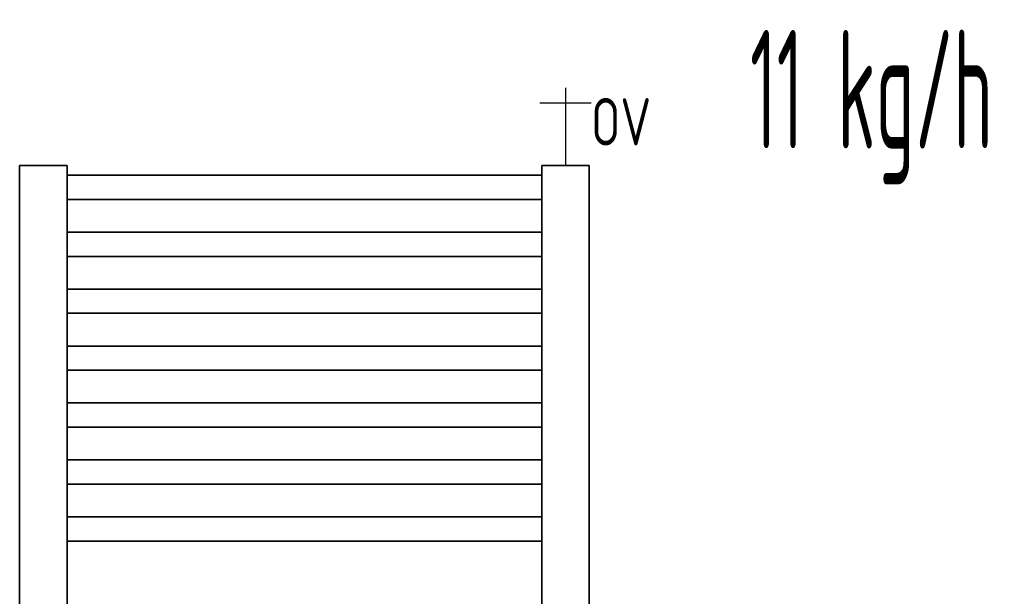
# Model space of a CAD drawing. Header units: millimetres. Extents: x 14365 to 105143, y -126377 to -22383.
# Tile 80 of 191: x 53613 to 54650, y -121918 to -121310. Entities that reach past the tile are written whole.
import ezdxf
from ezdxf.enums import TextEntityAlignment as Align

# ---------------------------------------------------------------- set-up
doc = ezdxf.new("R2010")
doc.units = ezdxf.units.MM
doc.linetypes.add('VERDECKT', pattern=[9.525, 6.35, -3.175])
for name, color, linetype, lineweight in [('JS_VYT_POPIS - OBECNĚ', 7, 'Continuous', 5), ('UT_SCHÉMA_POPIS', 7, 'VERDECKT', 5), ('UT_SCHÉMA_SYMBOLY', 7, 'Continuous', 25), ('UT_ZAŘÍZENÍ - OT', 3, 'Continuous', 35)]:
    doc.layers.add(name, color=color, linetype=linetype, lineweight=lineweight)
doc.styles.add('ISO 2.5', font='isocp.shx', dxfattribs={"width": 0.8, "height": 2.5})
doc.styles.add('VZT_POPIS', font='isocp.shx', dxfattribs={"width": 0.6, "height": 125})

msp = doc.modelspace()

# ---------------------------------------------------------------- linework, layer by layer
at = {"layer": 'UT_SCHÉMA_SYMBOLY'}
for p, q in [((54187.9, -121381.7), (54187.9, -121463.6)), ((54160.9, -121397.7), (54214.9, -121397.7))]:
    msp.add_line(p, q, dxfattribs=at)
at = {"layer": 'UT_ZAŘÍZENÍ - OT', "linetype": 'Continuous'}
for p, q in [((53662.9, -121463.6), (53612.9, -121463.6)), ((53612.9, -121463.6), (53612.9, -123283.6)), ((53662.9, -123283.6), (53662.9, -121463.6)), ((54212.9, -121463.6), (54162.9, -121463.6)), ((54162.9, -121463.6), (54162.9, -123283.6)), ((54212.9, -123283.6), (54212.9, -121463.6)), ((53662.9, -121473.8), (54162.9, -121473.8)), ((53662.9, -121473.8), (54162.9, -121473.8)), ((53662.9, -121473.8), (54162.9, -121473.8)), ((53662.9, -121473.8), (54162.9, -121473.8)), ((53662.9, -121473.8), (54162.9, -121473.8)), ((53662.9, -121473.8), (54162.9, -121473.8)), ((53662.9, -121473.8), (54162.9, -121473.8)), ((53662.9, -121473.8), (54162.9, -121473.8)), ((53662.9, -121473.8), (54162.9, -121473.8)), ((53662.9, -121473.8), (54162.9, -121473.8)), ((53662.9, -121473.8), (54162.9, -121473.8)), ((53662.9, -121473.8), (54162.9, -121473.8)), ((53662.9, -121473.8), (54162.9, -121473.8)), ((53662.9, -121473.8), (54162.9, -121473.8)), ((53662.9, -121473.8), (54162.9, -121473.8)), ((53662.9, -121473.8), (54162.9, -121473.8)), ((53662.9, -121473.8), (54162.9, -121473.8)), ((53662.9, -121473.8), (54162.9, -121473.8)), ((53662.9, -121473.8), (54162.9, -121473.8)), ((53662.9, -121473.8), (54162.9, -121473.8)), ((53662.9, -121473.8), (54162.9, -121473.8)), ((53662.9, -121473.8), (54162.9, -121473.8)), ((53662.9, -121473.8), (54162.9, -121473.8)), ((53662.9, -121473.8), (54162.9, -121473.8)), ((53662.9, -121473.8), (54162.9, -121473.8)), ((53662.9, -121473.8), (54162.9, -121473.8)), ((53662.9, -121473.8), (54162.9, -121473.8)), ((53662.9, -121473.8), (54162.9, -121473.8)), ((53662.9, -121473.8), (54162.9, -121473.8)), ((53662.9, -121473.8), (54162.9, -121473.8)), ((53662.9, -121473.8), (54162.9, -121473.8)), ((53662.9, -121473.8), (54162.9, -121473.8)), ((53662.9, -121473.8), (54162.9, -121473.8)), ((53662.9, -121473.8), (54162.9, -121473.8)), ((53662.9, -121499.3), (54162.9, -121499.3)), ((53662.9, -121499.3), (54162.9, -121499.3)), ((53662.9, -121499.3), (54162.9, -121499.3)), ((53662.9, -121499.3), (54162.9, -121499.3)), ((53662.9, -121499.3), (54162.9, -121499.3)), ((53662.9, -121499.3), (54162.9, -121499.3)), ((53662.9, -121499.3), (54162.9, -121499.3)), ((53662.9, -121499.3), (54162.9, -121499.3)), ((53662.9, -121499.3), (54162.9, -121499.3)), ((53662.9, -121499.3), (54162.9, -121499.3)), ((53662.9, -121499.3), (54162.9, -121499.3)), ((53662.9, -121499.3), (54162.9, -121499.3)), ((53662.9, -121499.3), (54162.9, -121499.3)), ((53662.9, -121499.3), (54162.9, -121499.3)), ((53662.9, -121499.3), (54162.9, -121499.3)), ((53662.9, -121499.3), (54162.9, -121499.3)), ((53662.9, -121499.3), (54162.9, -121499.3)), ((53662.9, -121499.3), (54162.9, -121499.3)), ((53662.9, -121499.3), (54162.9, -121499.3)), ((53662.9, -121499.3), (54162.9, -121499.3)), ((53662.9, -121499.3), (54162.9, -121499.3)), ((53662.9, -121499.3), (54162.9, -121499.3)), ((53662.9, -121499.3), (54162.9, -121499.3)), ((53662.9, -121499.3), (54162.9, -121499.3)), ((53662.9, -121499.3), (54162.9, -121499.3)), ((53662.9, -121499.3), (54162.9, -121499.3)), ((53662.9, -121499.3), (54162.9, -121499.3)), ((53662.9, -121499.3), (54162.9, -121499.3)), ((53662.9, -121499.3), (54162.9, -121499.3)), ((53662.9, -121499.3), (54162.9, -121499.3)), ((53662.9, -121499.3), (54162.9, -121499.3)), ((53662.9, -121499.3), (54162.9, -121499.3)), ((53662.9, -121499.3), (54162.9, -121499.3)), ((53662.9, -121499.3), (54162.9, -121499.3)), ((53662.9, -121533.8), (54162.9, -121533.8)), ((53662.9, -121533.8), (54162.9, -121533.8)), ((53662.9, -121533.8), (54162.9, -121533.8)), ((53662.9, -121533.8), (54162.9, -121533.8)), ((53662.9, -121533.8), (54162.9, -121533.8)), ((53662.9, -121533.8), (54162.9, -121533.8)), ((53662.9, -121533.8), (54162.9, -121533.8)), ((53662.9, -121533.8), (54162.9, -121533.8)), ((53662.9, -121533.8), (54162.9, -121533.8)), ((53662.9, -121533.8), (54162.9, -121533.8)), ((53662.9, -121533.8), (54162.9, -121533.8)), ((53662.9, -121533.8), (54162.9, -121533.8)), ((53662.9, -121533.8), (54162.9, -121533.8)), ((53662.9, -121533.8), (54162.9, -121533.8)), ((53662.9, -121533.8), (54162.9, -121533.8)), ((53662.9, -121533.8), (54162.9, -121533.8)), ((53662.9, -121533.8), (54162.9, -121533.8)), ((53662.9, -121533.8), (54162.9, -121533.8)), ((53662.9, -121533.8), (54162.9, -121533.8)), ((53662.9, -121533.8), (54162.9, -121533.8)), ((53662.9, -121533.8), (54162.9, -121533.8)), ((53662.9, -121533.8), (54162.9, -121533.8)), ((53662.9, -121533.8), (54162.9, -121533.8)), ((53662.9, -121533.8), (54162.9, -121533.8)), ((53662.9, -121533.8), (54162.9, -121533.8)), ((53662.9, -121533.8), (54162.9, -121533.8)), ((53662.9, -121533.8), (54162.9, -121533.8)), ((53662.9, -121533.8), (54162.9, -121533.8)), ((53662.9, -121533.8), (54162.9, -121533.8)), ((53662.9, -121533.8), (54162.9, -121533.8)), ((53662.9, -121533.8), (54162.9, -121533.8)), ((53662.9, -121533.8), (54162.9, -121533.8)), ((53662.9, -121533.8), (54162.9, -121533.8)), ((53662.9, -121533.8), (54162.9, -121533.8)), ((53662.9, -121559.3), (54162.9, -121559.3)), ((53662.9, -121559.3), (54162.9, -121559.3)), ((53662.9, -121559.3), (54162.9, -121559.3)), ((53662.9, -121559.3), (54162.9, -121559.3)), ((53662.9, -121559.3), (54162.9, -121559.3)), ((53662.9, -121559.3), (54162.9, -121559.3)), ((53662.9, -121559.3), (54162.9, -121559.3)), ((53662.9, -121559.3), (54162.9, -121559.3)), ((53662.9, -121559.3), (54162.9, -121559.3)), ((53662.9, -121559.3), (54162.9, -121559.3)), ((53662.9, -121559.3), (54162.9, -121559.3)), ((53662.9, -121559.3), (54162.9, -121559.3)), ((53662.9, -121559.3), (54162.9, -121559.3)), ((53662.9, -121559.3), (54162.9, -121559.3)), ((53662.9, -121559.3), (54162.9, -121559.3)), ((53662.9, -121559.3), (54162.9, -121559.3)), ((53662.9, -121559.3), (54162.9, -121559.3)), ((53662.9, -121559.3), (54162.9, -121559.3)), ((53662.9, -121559.3), (54162.9, -121559.3)), ((53662.9, -121559.3), (54162.9, -121559.3)), ((53662.9, -121559.3), (54162.9, -121559.3)), ((53662.9, -121559.3), (54162.9, -121559.3)), ((53662.9, -121559.3), (54162.9, -121559.3)), ((53662.9, -121559.3), (54162.9, -121559.3)), ((53662.9, -121559.3), (54162.9, -121559.3)), ((53662.9, -121559.3), (54162.9, -121559.3)), ((53662.9, -121559.3), (54162.9, -121559.3)), ((53662.9, -121559.3), (54162.9, -121559.3)), ((53662.9, -121559.3), (54162.9, -121559.3)), ((53662.9, -121559.3), (54162.9, -121559.3)), ((53662.9, -121559.3), (54162.9, -121559.3)), ((53662.9, -121559.3), (54162.9, -121559.3)), ((53662.9, -121559.3), (54162.9, -121559.3)), ((53662.9, -121559.3), (54162.9, -121559.3)), ((53662.9, -121593.8), (54162.9, -121593.8)), ((53662.9, -121593.8), (54162.9, -121593.8)), ((53662.9, -121593.8), (54162.9, -121593.8)), ((53662.9, -121593.8), (54162.9, -121593.8)), ((53662.9, -121593.8), (54162.9, -121593.8)), ((53662.9, -121593.8), (54162.9, -121593.8)), ((53662.9, -121593.8), (54162.9, -121593.8)), ((53662.9, -121593.8), (54162.9, -121593.8)), ((53662.9, -121593.8), (54162.9, -121593.8)), ((53662.9, -121593.8), (54162.9, -121593.8)), ((53662.9, -121593.8), (54162.9, -121593.8)), ((53662.9, -121593.8), (54162.9, -121593.8)), ((53662.9, -121593.8), (54162.9, -121593.8)), ((53662.9, -121593.8), (54162.9, -121593.8)), ((53662.9, -121593.8), (54162.9, -121593.8)), ((53662.9, -121593.8), (54162.9, -121593.8)), ((53662.9, -121593.8), (54162.9, -121593.8)), ((53662.9, -121593.8), (54162.9, -121593.8)), ((53662.9, -121593.8), (54162.9, -121593.8)), ((53662.9, -121593.8), (54162.9, -121593.8)), ((53662.9, -121593.8), (54162.9, -121593.8)), ((53662.9, -121593.8), (54162.9, -121593.8)), ((53662.9, -121593.8), (54162.9, -121593.8)), ((53662.9, -121593.8), (54162.9, -121593.8)), ((53662.9, -121593.8), (54162.9, -121593.8)), ((53662.9, -121593.8), (54162.9, -121593.8)), ((53662.9, -121593.8), (54162.9, -121593.8)), ((53662.9, -121593.8), (54162.9, -121593.8)), ((53662.9, -121593.8), (54162.9, -121593.8)), ((53662.9, -121593.8), (54162.9, -121593.8)), ((53662.9, -121593.8), (54162.9, -121593.8)), ((53662.9, -121593.8), (54162.9, -121593.8)), ((53662.9, -121593.8), (54162.9, -121593.8)), ((53662.9, -121593.8), (54162.9, -121593.8)), ((53662.9, -121619.3), (54162.9, -121619.3)), ((53662.9, -121619.3), (54162.9, -121619.3)), ((53662.9, -121619.3), (54162.9, -121619.3)), ((53662.9, -121619.3), (54162.9, -121619.3)), ((53662.9, -121619.3), (54162.9, -121619.3)), ((53662.9, -121619.3), (54162.9, -121619.3)), ((53662.9, -121619.3), (54162.9, -121619.3)), ((53662.9, -121619.3), (54162.9, -121619.3)), ((53662.9, -121619.3), (54162.9, -121619.3)), ((53662.9, -121619.3), (54162.9, -121619.3)), ((53662.9, -121619.3), (54162.9, -121619.3)), ((53662.9, -121619.3), (54162.9, -121619.3)), ((53662.9, -121619.3), (54162.9, -121619.3)), ((53662.9, -121619.3), (54162.9, -121619.3)), ((53662.9, -121619.3), (54162.9, -121619.3)), ((53662.9, -121619.3), (54162.9, -121619.3)), ((53662.9, -121619.3), (54162.9, -121619.3)), ((53662.9, -121619.3), (54162.9, -121619.3)), ((53662.9, -121619.3), (54162.9, -121619.3)), ((53662.9, -121619.3), (54162.9, -121619.3)), ((53662.9, -121619.3), (54162.9, -121619.3)), ((53662.9, -121619.3), (54162.9, -121619.3)), ((53662.9, -121619.3), (54162.9, -121619.3)), ((53662.9, -121619.3), (54162.9, -121619.3)), ((53662.9, -121619.3), (54162.9, -121619.3)), ((53662.9, -121619.3), (54162.9, -121619.3)), ((53662.9, -121619.3), (54162.9, -121619.3)), ((53662.9, -121619.3), (54162.9, -121619.3)), ((53662.9, -121619.3), (54162.9, -121619.3)), ((53662.9, -121619.3), (54162.9, -121619.3)), ((53662.9, -121619.3), (54162.9, -121619.3)), ((53662.9, -121619.3), (54162.9, -121619.3)), ((53662.9, -121619.3), (54162.9, -121619.3)), ((53662.9, -121619.3), (54162.9, -121619.3)), ((53662.9, -121653.8), (54162.9, -121653.8)), ((53662.9, -121653.8), (54162.9, -121653.8)), ((53662.9, -121653.8), (54162.9, -121653.8)), ((53662.9, -121653.8), (54162.9, -121653.8)), ((53662.9, -121653.8), (54162.9, -121653.8)), ((53662.9, -121653.8), (54162.9, -121653.8)), ((53662.9, -121653.8), (54162.9, -121653.8)), ((53662.9, -121653.8), (54162.9, -121653.8)), ((53662.9, -121653.8), (54162.9, -121653.8)), ((53662.9, -121653.8), (54162.9, -121653.8)), ((53662.9, -121653.8), (54162.9, -121653.8)), ((53662.9, -121653.8), (54162.9, -121653.8)), ((53662.9, -121653.8), (54162.9, -121653.8)), ((53662.9, -121653.8), (54162.9, -121653.8)), ((53662.9, -121653.8), (54162.9, -121653.8)), ((53662.9, -121653.8), (54162.9, -121653.8)), ((53662.9, -121653.8), (54162.9, -121653.8)), ((53662.9, -121653.8), (54162.9, -121653.8)), ((53662.9, -121653.8), (54162.9, -121653.8)), ((53662.9, -121653.8), (54162.9, -121653.8)), ((53662.9, -121653.8), (54162.9, -121653.8)), ((53662.9, -121653.8), (54162.9, -121653.8)), ((53662.9, -121653.8), (54162.9, -121653.8)), ((53662.9, -121653.8), (54162.9, -121653.8)), ((53662.9, -121653.8), (54162.9, -121653.8)), ((53662.9, -121653.8), (54162.9, -121653.8)), ((53662.9, -121653.8), (54162.9, -121653.8)), ((53662.9, -121653.8), (54162.9, -121653.8)), ((53662.9, -121653.8), (54162.9, -121653.8)), ((53662.9, -121653.8), (54162.9, -121653.8)), ((53662.9, -121653.8), (54162.9, -121653.8)), ((53662.9, -121653.8), (54162.9, -121653.8)), ((53662.9, -121653.8), (54162.9, -121653.8)), ((53662.9, -121653.8), (54162.9, -121653.8)), ((53662.9, -121679.3), (54162.9, -121679.3)), ((53662.9, -121679.3), (54162.9, -121679.3)), ((53662.9, -121679.3), (54162.9, -121679.3)), ((53662.9, -121679.3), (54162.9, -121679.3)), ((53662.9, -121679.3), (54162.9, -121679.3)), ((53662.9, -121679.3), (54162.9, -121679.3)), ((53662.9, -121679.3), (54162.9, -121679.3)), ((53662.9, -121679.3), (54162.9, -121679.3)), ((53662.9, -121679.3), (54162.9, -121679.3)), ((53662.9, -121679.3), (54162.9, -121679.3)), ((53662.9, -121679.3), (54162.9, -121679.3)), ((53662.9, -121679.3), (54162.9, -121679.3)), ((53662.9, -121679.3), (54162.9, -121679.3)), ((53662.9, -121679.3), (54162.9, -121679.3)), ((53662.9, -121679.3), (54162.9, -121679.3)), ((53662.9, -121679.3), (54162.9, -121679.3)), ((53662.9, -121679.3), (54162.9, -121679.3)), ((53662.9, -121679.3), (54162.9, -121679.3)), ((53662.9, -121679.3), (54162.9, -121679.3)), ((53662.9, -121679.3), (54162.9, -121679.3)), ((53662.9, -121679.3), (54162.9, -121679.3)), ((53662.9, -121679.3), (54162.9, -121679.3)), ((53662.9, -121679.3), (54162.9, -121679.3)), ((53662.9, -121679.3), (54162.9, -121679.3)), ((53662.9, -121679.3), (54162.9, -121679.3)), ((53662.9, -121679.3), (54162.9, -121679.3)), ((53662.9, -121679.3), (54162.9, -121679.3)), ((53662.9, -121679.3), (54162.9, -121679.3)), ((53662.9, -121679.3), (54162.9, -121679.3)), ((53662.9, -121679.3), (54162.9, -121679.3)), ((53662.9, -121679.3), (54162.9, -121679.3)), ((53662.9, -121679.3), (54162.9, -121679.3)), ((53662.9, -121679.3), (54162.9, -121679.3)), ((53662.9, -121679.3), (54162.9, -121679.3)), ((53662.9, -121713.8), (54162.9, -121713.8)), ((53662.9, -121713.8), (54162.9, -121713.8)), ((53662.9, -121713.8), (54162.9, -121713.8)), ((53662.9, -121713.8), (54162.9, -121713.8)), ((53662.9, -121713.8), (54162.9, -121713.8)), ((53662.9, -121713.8), (54162.9, -121713.8)), ((53662.9, -121713.8), (54162.9, -121713.8)), ((53662.9, -121713.8), (54162.9, -121713.8)), ((53662.9, -121713.8), (54162.9, -121713.8)), ((53662.9, -121713.8), (54162.9, -121713.8)), ((53662.9, -121713.8), (54162.9, -121713.8)), ((53662.9, -121713.8), (54162.9, -121713.8)), ((53662.9, -121713.8), (54162.9, -121713.8)), ((53662.9, -121713.8), (54162.9, -121713.8)), ((53662.9, -121713.8), (54162.9, -121713.8)), ((53662.9, -121713.8), (54162.9, -121713.8)), ((53662.9, -121713.8), (54162.9, -121713.8)), ((53662.9, -121713.8), (54162.9, -121713.8)), ((53662.9, -121713.8), (54162.9, -121713.8)), ((53662.9, -121713.8), (54162.9, -121713.8)), ((53662.9, -121713.8), (54162.9, -121713.8)), ((53662.9, -121713.8), (54162.9, -121713.8)), ((53662.9, -121713.8), (54162.9, -121713.8)), ((53662.9, -121713.8), (54162.9, -121713.8)), ((53662.9, -121713.8), (54162.9, -121713.8)), ((53662.9, -121713.8), (54162.9, -121713.8)), ((53662.9, -121713.8), (54162.9, -121713.8)), ((53662.9, -121713.8), (54162.9, -121713.8)), ((53662.9, -121713.8), (54162.9, -121713.8)), ((53662.9, -121713.8), (54162.9, -121713.8)), ((53662.9, -121713.8), (54162.9, -121713.8)), ((53662.9, -121713.8), (54162.9, -121713.8)), ((53662.9, -121713.8), (54162.9, -121713.8)), ((53662.9, -121713.8), (54162.9, -121713.8)), ((53662.9, -121739.3), (54162.9, -121739.3)), ((53662.9, -121739.3), (54162.9, -121739.3)), ((53662.9, -121739.3), (54162.9, -121739.3)), ((53662.9, -121739.3), (54162.9, -121739.3)), ((53662.9, -121739.3), (54162.9, -121739.3)), ((53662.9, -121739.3), (54162.9, -121739.3)), ((53662.9, -121739.3), (54162.9, -121739.3)), ((53662.9, -121739.3), (54162.9, -121739.3)), ((53662.9, -121739.3), (54162.9, -121739.3)), ((53662.9, -121739.3), (54162.9, -121739.3)), ((53662.9, -121739.3), (54162.9, -121739.3)), ((53662.9, -121739.3), (54162.9, -121739.3)), ((53662.9, -121739.3), (54162.9, -121739.3)), ((53662.9, -121739.3), (54162.9, -121739.3)), ((53662.9, -121739.3), (54162.9, -121739.3)), ((53662.9, -121739.3), (54162.9, -121739.3)), ((53662.9, -121739.3), (54162.9, -121739.3)), ((53662.9, -121739.3), (54162.9, -121739.3)), ((53662.9, -121739.3), (54162.9, -121739.3)), ((53662.9, -121739.3), (54162.9, -121739.3)), ((53662.9, -121739.3), (54162.9, -121739.3)), ((53662.9, -121739.3), (54162.9, -121739.3)), ((53662.9, -121739.3), (54162.9, -121739.3)), ((53662.9, -121739.3), (54162.9, -121739.3)), ((53662.9, -121739.3), (54162.9, -121739.3)), ((53662.9, -121739.3), (54162.9, -121739.3)), ((53662.9, -121739.3), (54162.9, -121739.3)), ((53662.9, -121739.3), (54162.9, -121739.3)), ((53662.9, -121739.3), (54162.9, -121739.3)), ((53662.9, -121739.3), (54162.9, -121739.3)), ((53662.9, -121739.3), (54162.9, -121739.3)), ((53662.9, -121739.3), (54162.9, -121739.3)), ((53662.9, -121739.3), (54162.9, -121739.3)), ((53662.9, -121739.3), (54162.9, -121739.3)), ((53662.9, -121773.8), (54162.9, -121773.8)), ((53662.9, -121773.8), (54162.9, -121773.8)), ((53662.9, -121773.8), (54162.9, -121773.8)), ((53662.9, -121773.8), (54162.9, -121773.8)), ((53662.9, -121773.8), (54162.9, -121773.8)), ((53662.9, -121773.8), (54162.9, -121773.8)), ((53662.9, -121773.8), (54162.9, -121773.8)), ((53662.9, -121773.8), (54162.9, -121773.8)), ((53662.9, -121773.8), (54162.9, -121773.8)), ((53662.9, -121773.8), (54162.9, -121773.8)), ((53662.9, -121773.8), (54162.9, -121773.8)), ((53662.9, -121773.8), (54162.9, -121773.8)), ((53662.9, -121773.8), (54162.9, -121773.8)), ((53662.9, -121773.8), (54162.9, -121773.8)), ((53662.9, -121773.8), (54162.9, -121773.8)), ((53662.9, -121773.8), (54162.9, -121773.8)), ((53662.9, -121773.8), (54162.9, -121773.8)), ((53662.9, -121773.8), (54162.9, -121773.8)), ((53662.9, -121773.8), (54162.9, -121773.8)), ((53662.9, -121773.8), (54162.9, -121773.8)), ((53662.9, -121773.8), (54162.9, -121773.8)), ((53662.9, -121773.8), (54162.9, -121773.8)), ((53662.9, -121773.8), (54162.9, -121773.8)), ((53662.9, -121773.8), (54162.9, -121773.8)), ((53662.9, -121773.8), (54162.9, -121773.8)), ((53662.9, -121773.8), (54162.9, -121773.8)), ((53662.9, -121773.8), (54162.9, -121773.8)), ((53662.9, -121773.8), (54162.9, -121773.8)), ((53662.9, -121773.8), (54162.9, -121773.8)), ((53662.9, -121773.8), (54162.9, -121773.8)), ((53662.9, -121773.8), (54162.9, -121773.8)), ((53662.9, -121773.8), (54162.9, -121773.8)), ((53662.9, -121773.8), (54162.9, -121773.8)), ((53662.9, -121773.8), (54162.9, -121773.8)), ((53662.9, -121799.3), (54162.9, -121799.3)), ((53662.9, -121799.3), (54162.9, -121799.3)), ((53662.9, -121799.3), (54162.9, -121799.3)), ((53662.9, -121799.3), (54162.9, -121799.3)), ((53662.9, -121799.3), (54162.9, -121799.3)), ((53662.9, -121799.3), (54162.9, -121799.3)), ((53662.9, -121799.3), (54162.9, -121799.3)), ((53662.9, -121799.3), (54162.9, -121799.3)), ((53662.9, -121799.3), (54162.9, -121799.3)), ((53662.9, -121799.3), (54162.9, -121799.3)), ((53662.9, -121799.3), (54162.9, -121799.3)), ((53662.9, -121799.3), (54162.9, -121799.3)), ((53662.9, -121799.3), (54162.9, -121799.3)), ((53662.9, -121799.3), (54162.9, -121799.3)), ((53662.9, -121799.3), (54162.9, -121799.3)), ((53662.9, -121799.3), (54162.9, -121799.3)), ((53662.9, -121799.3), (54162.9, -121799.3)), ((53662.9, -121799.3), (54162.9, -121799.3)), ((53662.9, -121799.3), (54162.9, -121799.3)), ((53662.9, -121799.3), (54162.9, -121799.3)), ((53662.9, -121799.3), (54162.9, -121799.3)), ((53662.9, -121799.3), (54162.9, -121799.3)), ((53662.9, -121799.3), (54162.9, -121799.3)), ((53662.9, -121799.3), (54162.9, -121799.3)), ((53662.9, -121799.3), (54162.9, -121799.3)), ((53662.9, -121799.3), (54162.9, -121799.3)), ((53662.9, -121799.3), (54162.9, -121799.3)), ((53662.9, -121799.3), (54162.9, -121799.3)), ((53662.9, -121799.3), (54162.9, -121799.3)), ((53662.9, -121799.3), (54162.9, -121799.3)), ((53662.9, -121799.3), (54162.9, -121799.3)), ((53662.9, -121799.3), (54162.9, -121799.3)), ((53662.9, -121799.3), (54162.9, -121799.3)), ((53662.9, -121799.3), (54162.9, -121799.3)), ((53662.9, -121833.8), (54162.9, -121833.8)), ((53662.9, -121833.8), (54162.9, -121833.8)), ((53662.9, -121833.8), (54162.9, -121833.8)), ((53662.9, -121833.8), (54162.9, -121833.8)), ((53662.9, -121833.8), (54162.9, -121833.8)), ((53662.9, -121833.8), (54162.9, -121833.8)), ((53662.9, -121833.8), (54162.9, -121833.8)), ((53662.9, -121833.8), (54162.9, -121833.8)), ((53662.9, -121833.8), (54162.9, -121833.8)), ((53662.9, -121833.8), (54162.9, -121833.8)), ((53662.9, -121833.8), (54162.9, -121833.8)), ((53662.9, -121833.8), (54162.9, -121833.8)), ((53662.9, -121833.8), (54162.9, -121833.8)), ((53662.9, -121833.8), (54162.9, -121833.8)), ((53662.9, -121833.8), (54162.9, -121833.8)), ((53662.9, -121833.8), (54162.9, -121833.8)), ((53662.9, -121833.8), (54162.9, -121833.8)), ((53662.9, -121833.8), (54162.9, -121833.8)), ((53662.9, -121833.8), (54162.9, -121833.8)), ((53662.9, -121833.8), (54162.9, -121833.8)), ((53662.9, -121833.8), (54162.9, -121833.8)), ((53662.9, -121833.8), (54162.9, -121833.8)), ((53662.9, -121833.8), (54162.9, -121833.8)), ((53662.9, -121833.8), (54162.9, -121833.8)), ((53662.9, -121833.8), (54162.9, -121833.8)), ((53662.9, -121833.8), (54162.9, -121833.8)), ((53662.9, -121833.8), (54162.9, -121833.8)), ((53662.9, -121833.8), (54162.9, -121833.8)), ((53662.9, -121833.8), (54162.9, -121833.8)), ((53662.9, -121833.8), (54162.9, -121833.8)), ((53662.9, -121833.8), (54162.9, -121833.8)), ((53662.9, -121833.8), (54162.9, -121833.8)), ((53662.9, -121833.8), (54162.9, -121833.8)), ((53662.9, -121833.8), (54162.9, -121833.8)), ((53662.9, -121859.3), (54162.9, -121859.3)), ((53662.9, -121859.3), (54162.9, -121859.3)), ((53662.9, -121859.3), (54162.9, -121859.3)), ((53662.9, -121859.3), (54162.9, -121859.3)), ((53662.9, -121859.3), (54162.9, -121859.3)), ((53662.9, -121859.3), (54162.9, -121859.3)), ((53662.9, -121859.3), (54162.9, -121859.3)), ((53662.9, -121859.3), (54162.9, -121859.3)), ((53662.9, -121859.3), (54162.9, -121859.3)), ((53662.9, -121859.3), (54162.9, -121859.3)), ((53662.9, -121859.3), (54162.9, -121859.3)), ((53662.9, -121859.3), (54162.9, -121859.3)), ((53662.9, -121859.3), (54162.9, -121859.3)), ((53662.9, -121859.3), (54162.9, -121859.3)), ((53662.9, -121859.3), (54162.9, -121859.3)), ((53662.9, -121859.3), (54162.9, -121859.3)), ((53662.9, -121859.3), (54162.9, -121859.3)), ((53662.9, -121859.3), (54162.9, -121859.3)), ((53662.9, -121859.3), (54162.9, -121859.3)), ((53662.9, -121859.3), (54162.9, -121859.3)), ((53662.9, -121859.3), (54162.9, -121859.3)), ((53662.9, -121859.3), (54162.9, -121859.3)), ((53662.9, -121859.3), (54162.9, -121859.3)), ((53662.9, -121859.3), (54162.9, -121859.3)), ((53662.9, -121859.3), (54162.9, -121859.3)), ((53662.9, -121859.3), (54162.9, -121859.3)), ((53662.9, -121859.3), (54162.9, -121859.3)), ((53662.9, -121859.3), (54162.9, -121859.3)), ((53662.9, -121859.3), (54162.9, -121859.3)), ((53662.9, -121859.3), (54162.9, -121859.3)), ((53662.9, -121859.3), (54162.9, -121859.3)), ((53662.9, -121859.3), (54162.9, -121859.3)), ((53662.9, -121859.3), (54162.9, -121859.3)), ((53662.9, -121859.3), (54162.9, -121859.3))]:
    msp.add_line(p, q, dxfattribs=at)

# ---------------------------------------------------------------- texts
at = {"layer": 'JS_VYT_POPIS - OBECNĚ', "style": 'VZT_POPIS', "width": 0.5}
msp.add_text('11 kg/h', height=125, dxfattribs=at).set_placement((54510.1, -121383.2), align=Align.MIDDLE_CENTER)
at = {"layer": 'UT_SCHÉMA_POPIS', "style": 'ISO 2.5', "width": 0.8}
msp.add_text('OV', height=50, dxfattribs=at).set_placement((54214.9, -121417.5), align=Align.MIDDLE_LEFT)

doc.saveas('drawing.dxf')
